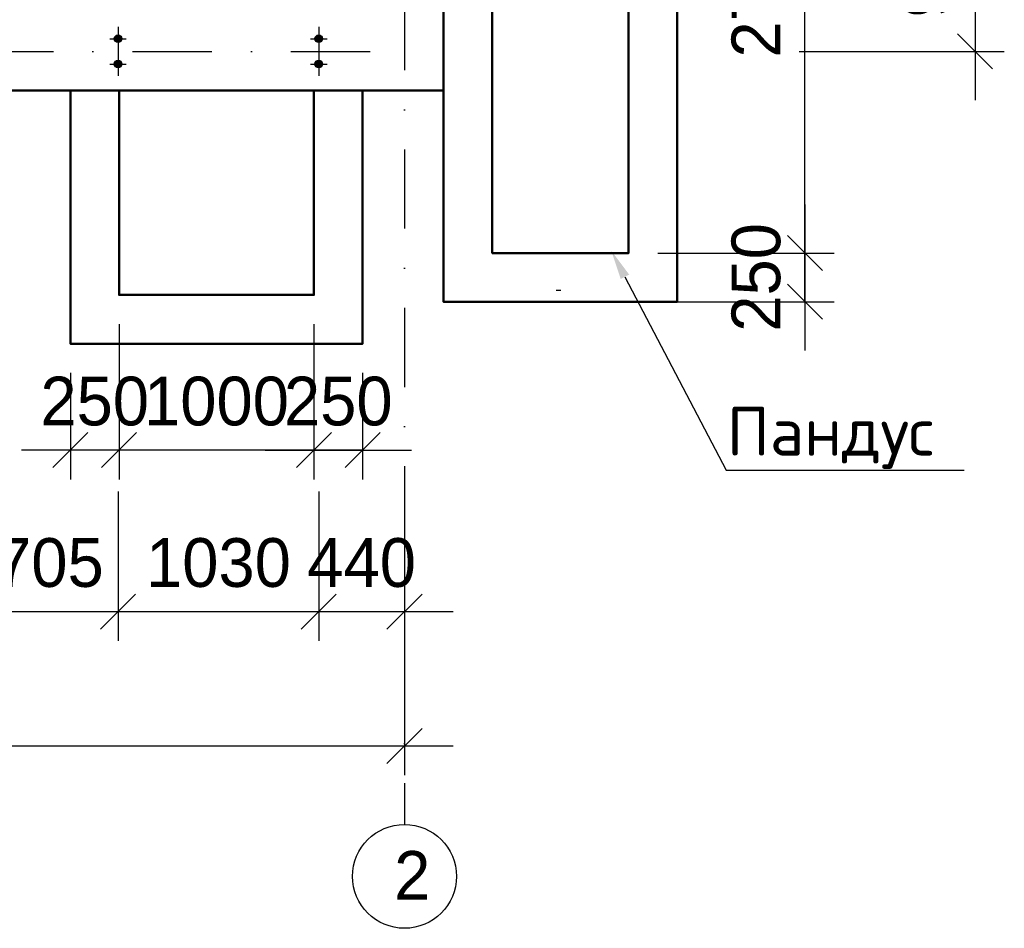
# Model space of a CAD drawing. Header units: millimetres. Extents: x 276090 to 4504742, y 101177 to 478412.
# Tile 17 of 43: x 299647 to 304700, y 204586 to 209248. Entities that reach past the tile are written whole.
import ezdxf
from ezdxf import colors
from ezdxf.entities.mleader import LeaderData, LeaderLine
from ezdxf.math import Vec2, Vec3

# ---------------------------------------------------------------- set-up
doc = ezdxf.new("R2010")
doc.units = ezdxf.units.MM
doc.header["$LTSCALE"] = 8
doc.linetypes.add('DASHDOT2', pattern=[12.7, 6.35, -3.175, 0, -3.175])
doc.layers.add('стен', color=7, linetype='Continuous')
doc.styles.add('V@ler@Live', font='isocpeui.ttf', dxfattribs={"height": 250})
doc.dimstyles.new('ISO-25', dxfattribs={"dimtxt": 250, "dimasz": 250, "dimexe": 150, "dimexo": 300, "dimgap": 125, "dimtad": 1, "dimtxsty": 'Standard', "dimblk": 'OBLIQUE', "dimcen": 2.5, "dimdle": 250, "dimadec": 0, "dimazin": 0, "dimtfac": 1, "dimtmove": 0, "dimatfit": 3, "dimldrblk": 'OBLIQUE', "dimfxl": 1, "dimarcsym": 0})

# ---------------------------------------------------------------- blocks, each defined once
blk = doc.blocks.new('_Oblique')
at = {"color": 0, "linetype": 'ByBlock', "lineweight": -2}
blk.add_line((-0.5, -0.5), (0.5, 0.5), dxfattribs=at)
blk = doc.blocks.new('*D107')
at = {"color": 0, "linetype": 'ByBlock', "lineweight": -2, "ltscale": 8, "transparency": 16777216}
for p, q in [((298482.3, 206828.1), (298482.3, 206061.3)), ((299447.3, 206828.1), (299447.3, 206061.3)), ((298232.3, 206211.3), (299697.3, 206211.3))]:
    blk.add_line(p, q, dxfattribs=at)
at = {"layer": 'Defpoints', "color": 0, "linetype": 'ByBlock', "lineweight": -2, "ltscale": 8, "transparency": 16777216}
for p in [(298482.3, 206978.1), (299447.3, 206978.1), (299447.3, 206211.3)]:
    blk.add_point(p, dxfattribs=at)
at = {"color": 0, "linetype": 'ByBlock', "lineweight": -2, "ltscale": 8, "transparency": 16777216, "xscale": 180, "yscale": 180, "zscale": 180, "rotation": 180}
blk.add_blockref('_Oblique', (298482.3, 206211.3), dxfattribs=at)
at = {"color": 0, "linetype": 'ByBlock', "lineweight": -2, "ltscale": 8, "transparency": 16777216, "xscale": 180, "yscale": 180, "zscale": 180}
blk.add_blockref('_Oblique', (299447.3, 206211.3), dxfattribs=at)
at = {"color": 0, "linetype": 'ByBlock', "lineweight": -2, "ltscale": 8, "transparency": 16777216, "insert": (298964.8, 206461.3), "char_height": 250, "attachment_point": 5}
blk.add_mtext('965', dxfattribs=at)
blk = doc.blocks.new('*D108')
at = {"color": 0, "linetype": 'ByBlock', "lineweight": -2, "ltscale": 8, "transparency": 16777216}
for p, q in [((299447.3, 206828.1), (299447.3, 206061.3)), ((300152.3, 206828.1), (300152.3, 206061.3)), ((299197.3, 206211.3), (300402.3, 206211.3))]:
    blk.add_line(p, q, dxfattribs=at)
at = {"layer": 'Defpoints', "color": 0, "linetype": 'ByBlock', "lineweight": -2, "ltscale": 8, "transparency": 16777216}
for p in [(299447.3, 206978.1), (300152.3, 206978.1), (300152.3, 206211.3)]:
    blk.add_point(p, dxfattribs=at)
at = {"color": 0, "linetype": 'ByBlock', "lineweight": -2, "ltscale": 8, "transparency": 16777216, "xscale": 180, "yscale": 180, "zscale": 180, "rotation": 180}
blk.add_blockref('_Oblique', (299447.3, 206211.3), dxfattribs=at)
at = {"color": 0, "linetype": 'ByBlock', "lineweight": -2, "ltscale": 8, "transparency": 16777216, "xscale": 180, "yscale": 180, "zscale": 180}
blk.add_blockref('_Oblique', (300152.3, 206211.3), dxfattribs=at)
at = {"color": 0, "linetype": 'ByBlock', "lineweight": -2, "ltscale": 8, "transparency": 16777216, "insert": (299799.8, 206461.3), "char_height": 250, "attachment_point": 5}
blk.add_mtext('705', dxfattribs=at)
blk = doc.blocks.new('*D109')
at = {"color": 0, "linetype": 'ByBlock', "lineweight": -2, "ltscale": 8, "transparency": 16777216}
for p, q in [((300152.3, 206828.1), (300152.3, 206061.3)), ((301182.3, 206828.1), (301182.3, 206061.3)), ((299902.3, 206211.3), (301432.3, 206211.3))]:
    blk.add_line(p, q, dxfattribs=at)
at = {"layer": 'Defpoints', "color": 0, "linetype": 'ByBlock', "lineweight": -2, "ltscale": 8, "transparency": 16777216}
for p in [(300152.3, 206978.1), (301182.3, 206978.1), (301182.3, 206211.3)]:
    blk.add_point(p, dxfattribs=at)
at = {"color": 0, "linetype": 'ByBlock', "lineweight": -2, "ltscale": 8, "transparency": 16777216, "xscale": 180, "yscale": 180, "zscale": 180, "rotation": 180}
blk.add_blockref('_Oblique', (300152.3, 206211.3), dxfattribs=at)
at = {"color": 0, "linetype": 'ByBlock', "lineweight": -2, "ltscale": 8, "transparency": 16777216, "xscale": 180, "yscale": 180, "zscale": 180}
blk.add_blockref('_Oblique', (301182.3, 206211.3), dxfattribs=at)
at = {"color": 0, "linetype": 'ByBlock', "lineweight": -2, "ltscale": 8, "transparency": 16777216, "insert": (300667.3, 206461.3), "char_height": 250, "attachment_point": 5}
blk.add_mtext('1030', dxfattribs=at)
blk = doc.blocks.new('*D110')
at = {"color": 0, "linetype": 'ByBlock', "lineweight": -2, "ltscale": 8, "transparency": 16777216}
for p, q in [((301182.3, 206828.1), (301182.3, 206061.3)), ((301622.3, 206828.1), (301622.3, 206061.3)), ((300932.3, 206211.3), (301872.3, 206211.3))]:
    blk.add_line(p, q, dxfattribs=at)
at = {"layer": 'Defpoints', "color": 0, "linetype": 'ByBlock', "lineweight": -2, "ltscale": 8, "transparency": 16777216}
for p in [(301182.3, 206978.1), (301622.3, 206978.1), (301622.3, 206211.3)]:
    blk.add_point(p, dxfattribs=at)
at = {"color": 0, "linetype": 'ByBlock', "lineweight": -2, "ltscale": 8, "transparency": 16777216, "xscale": 180, "yscale": 180, "zscale": 180, "rotation": 180}
blk.add_blockref('_Oblique', (301182.3, 206211.3), dxfattribs=at)
at = {"color": 0, "linetype": 'ByBlock', "lineweight": -2, "ltscale": 8, "transparency": 16777216, "xscale": 180, "yscale": 180, "zscale": 180}
blk.add_blockref('_Oblique', (301622.3, 206211.3), dxfattribs=at)
at = {"color": 0, "linetype": 'ByBlock', "lineweight": -2, "ltscale": 8, "transparency": 16777216, "insert": (301402.3, 206461.3), "char_height": 250, "attachment_point": 5}
blk.add_mtext('440', dxfattribs=at)
blk = doc.blocks.new('*D114')
at = {"color": 0, "linetype": 'ByBlock', "lineweight": -2, "ltscale": 8, "transparency": 16777216}
for p, q in [((294842.3, 206061.3), (294842.3, 205371.9)), ((301622.3, 206061.3), (301622.3, 205371.9)), ((294592.3, 205521.9), (301872.3, 205521.9))]:
    blk.add_line(p, q, dxfattribs=at)
at = {"layer": 'Defpoints', "color": 0, "linetype": 'ByBlock', "lineweight": -2, "ltscale": 8, "transparency": 16777216}
for p in [(294842.3, 206211.3), (301622.3, 206211.3), (301622.3, 205521.9)]:
    blk.add_point(p, dxfattribs=at)
at = {"color": 0, "linetype": 'ByBlock', "lineweight": -2, "ltscale": 8, "transparency": 16777216, "xscale": 180, "yscale": 180, "zscale": 180, "rotation": 180}
blk.add_blockref('_Oblique', (294842.3, 205521.9), dxfattribs=at)
at = {"color": 0, "linetype": 'ByBlock', "lineweight": -2, "ltscale": 8, "transparency": 16777216, "xscale": 180, "yscale": 180, "zscale": 180}
blk.add_blockref('_Oblique', (301622.3, 205521.9), dxfattribs=at)
at = {"color": 0, "linetype": 'ByBlock', "lineweight": -2, "ltscale": 8, "transparency": 16777216, "insert": (298232.3, 205771.9), "char_height": 250, "attachment_point": 5}
blk.add_mtext('6780', dxfattribs=at)
blk = doc.blocks.new('*D116')
at = {"color": 0, "linetype": 'ByBlock', "lineweight": -2, "ltscale": 8, "transparency": 16777216}
for p, q in [((304550.5, 210241), (304550.5, 208836)), ((303772.2, 209991), (304700.5, 209991)), ((303647.2, 209086), (304700.5, 209086))]:
    blk.add_line(p, q, dxfattribs=at)
at = {"layer": 'Defpoints', "color": 0, "linetype": 'ByBlock', "lineweight": -2, "ltscale": 8, "transparency": 16777216}
for p in [(303622.2, 209991), (303497.2, 209086), (304550.5, 209086)]:
    blk.add_point(p, dxfattribs=at)
at = {"color": 0, "linetype": 'ByBlock', "lineweight": -2, "ltscale": 8, "transparency": 16777216, "xscale": 180, "yscale": 180, "zscale": 180}
for p, rotation in [((304550.5, 209991), 90), ((304550.5, 209086), 270)]:
    blk.add_blockref('_Oblique', p, dxfattribs=dict(at, rotation=rotation))
at = {"color": 0, "linetype": 'ByBlock', "lineweight": -2, "ltscale": 8, "transparency": 16777216, "insert": (304300.5, 209538.5), "char_height": 250, "attachment_point": 5, "rotation": 90}
blk.add_mtext('905', dxfattribs=at)
blk = doc.blocks.new('*D126')
at = {"color": 0, "linetype": 'ByBlock', "lineweight": -2, "ltscale": 8, "transparency": 16777216}
for p, q in [((303677.3, 207801), (303677.3, 211051)), ((303172.3, 210801), (303827.3, 210801)), ((302922.3, 208051), (303827.3, 208051))]:
    blk.add_line(p, q, dxfattribs=at)
at = {"layer": 'Defpoints', "color": 0, "linetype": 'ByBlock', "lineweight": -2, "ltscale": 8, "transparency": 16777216}
for p in [(303022.3, 210801), (303677.3, 210801), (302772.3, 208051)]:
    blk.add_point(p, dxfattribs=at)
at = {"color": 0, "linetype": 'ByBlock', "lineweight": -2, "ltscale": 8, "transparency": 16777216, "xscale": 180, "yscale": 180, "zscale": 180}
for p, rotation in [((303677.3, 210801), 90), ((303677.3, 208051), 270)]:
    blk.add_blockref('_Oblique', p, dxfattribs=dict(at, rotation=rotation))
at = {"color": 0, "linetype": 'ByBlock', "lineweight": -2, "ltscale": 8, "transparency": 16777216, "insert": (303427.3, 209426), "char_height": 250, "attachment_point": 5, "rotation": 90}
blk.add_mtext('2750', dxfattribs=at)
blk = doc.blocks.new('цвцуап123234')
at = {"layer": 'стен', "linetype": 'ByBlock', "lineweight": -2, "ltscale": 8}
h = blk.add_hatch(color=256, dxfattribs=at)
h.dxf.hatch_style = 1
edge = h.paths.add_edge_path()
edge.add_arc((295282.3, 214691.1), 19.6, 0, 360)
h = blk.add_hatch(color=256, dxfattribs=at)
h.dxf.hatch_style = 1
edge = h.paths.add_edge_path()
edge.add_arc((295282.3, 214561.3), 19.6, 0, 360)
at = {"linetype": 'ByBlock', "lineweight": -2, "ltscale": 8}
for p, q in [((295282.3, 214751.2), (295282.3, 214501.2)), ((295240, 214691.1), (295324.6, 214691.1)), ((295240, 214561.3), (295324.6, 214561.3))]:
    blk.add_line(p, q, dxfattribs=at)
for centre in [(295282.3, 214691.1), (295282.3, 214561.3)]:
    blk.add_circle(centre, 19.6, dxfattribs=at)
blk = doc.blocks.new('*D134')
at = {"color": 0, "linetype": 'ByBlock', "lineweight": -2, "ltscale": 8, "transparency": 16777216}
for p, q in [((303677.3, 208301), (303677.3, 207551)), ((302922.3, 208051), (303827.3, 208051)), ((302922.3, 207801), (303827.3, 207801))]:
    blk.add_line(p, q, dxfattribs=at)
at = {"layer": 'Defpoints', "color": 0, "linetype": 'ByBlock', "lineweight": -2, "ltscale": 8, "transparency": 16777216}
for p in [(302772.3, 208051), (302772.3, 207801), (303677.3, 207801)]:
    blk.add_point(p, dxfattribs=at)
at = {"color": 0, "linetype": 'ByBlock', "lineweight": -2, "ltscale": 8, "transparency": 16777216, "xscale": 180, "yscale": 180, "zscale": 180}
for p, rotation in [((303677.3, 208051), 90), ((303677.3, 207801), 270)]:
    blk.add_blockref('_Oblique', p, dxfattribs=dict(at, rotation=rotation))
at = {"color": 0, "linetype": 'ByBlock', "lineweight": -2, "ltscale": 8, "transparency": 16777216, "insert": (303427.3, 207926), "char_height": 250, "attachment_point": 5, "rotation": 90}
blk.add_mtext('250', dxfattribs=at)
blk = doc.blocks.new('*D137')
at = {"color": 0, "linetype": 'ByBlock', "lineweight": -2, "ltscale": 8, "transparency": 16777216}
for p, q in [((300157.3, 207686), (300157.3, 206889.9)), ((301157.3, 207686), (301157.3, 206889.9)), ((301407.3, 207039.9), (299907.3, 207039.9))]:
    blk.add_line(p, q, dxfattribs=at)
at = {"layer": 'Defpoints', "color": 0, "linetype": 'ByBlock', "lineweight": -2, "ltscale": 8, "transparency": 16777216}
for p in [(300157.3, 207836), (301157.3, 207836), (300157.3, 207039.9)]:
    blk.add_point(p, dxfattribs=at)
at = {"color": 0, "linetype": 'ByBlock', "lineweight": -2, "ltscale": 8, "transparency": 16777216, "xscale": 180, "yscale": 180, "zscale": 180, "rotation": 180}
blk.add_blockref('_Oblique', (300157.3, 207039.9), dxfattribs=at)
at = {"color": 0, "linetype": 'ByBlock', "lineweight": -2, "ltscale": 8, "transparency": 16777216, "xscale": 180, "yscale": 180, "zscale": 180}
blk.add_blockref('_Oblique', (301157.3, 207039.9), dxfattribs=at)
at = {"color": 0, "linetype": 'ByBlock', "lineweight": -2, "ltscale": 8, "transparency": 16777216, "insert": (300657.3, 207289.9), "char_height": 250, "attachment_point": 5}
blk.add_mtext('1000', dxfattribs=at)
blk = doc.blocks.new('*D139')
at = {"color": 0, "linetype": 'ByBlock', "lineweight": -2, "ltscale": 8, "transparency": 16777216}
for p, q in [((300157.3, 207686), (300157.3, 206889.9)), ((299907.3, 207436), (299907.3, 206889.9)), ((300407.3, 207039.9), (299657.3, 207039.9))]:
    blk.add_line(p, q, dxfattribs=at)
at = {"layer": 'Defpoints', "color": 0, "linetype": 'ByBlock', "lineweight": -2, "ltscale": 8, "transparency": 16777216}
for p in [(300157.3, 207836), (299907.3, 207586), (299907.3, 207039.9)]:
    blk.add_point(p, dxfattribs=at)
at = {"color": 0, "linetype": 'ByBlock', "lineweight": -2, "ltscale": 8, "transparency": 16777216, "xscale": 180, "yscale": 180, "zscale": 180, "rotation": 180}
blk.add_blockref('_Oblique', (299907.3, 207039.9), dxfattribs=at)
at = {"color": 0, "linetype": 'ByBlock', "lineweight": -2, "ltscale": 8, "transparency": 16777216, "xscale": 180, "yscale": 180, "zscale": 180}
blk.add_blockref('_Oblique', (300157.3, 207039.9), dxfattribs=at)
at = {"color": 0, "linetype": 'ByBlock', "lineweight": -2, "ltscale": 8, "transparency": 16777216, "insert": (300032.3, 207289.9), "char_height": 250, "attachment_point": 5}
blk.add_mtext('250', dxfattribs=at)
blk = doc.blocks.new('*D138')
at = {"color": 0, "linetype": 'ByBlock', "lineweight": -2, "ltscale": 8, "transparency": 16777216}
for p, q in [((301157.3, 207686), (301157.3, 206889.9)), ((301407.3, 207436), (301407.3, 206889.9)), ((300907.3, 207039.9), (301657.3, 207039.9))]:
    blk.add_line(p, q, dxfattribs=at)
at = {"layer": 'Defpoints', "color": 0, "linetype": 'ByBlock', "lineweight": -2, "ltscale": 8, "transparency": 16777216}
for p in [(301157.3, 207836), (301407.3, 207586), (301407.3, 207039.9)]:
    blk.add_point(p, dxfattribs=at)
at = {"color": 0, "linetype": 'ByBlock', "lineweight": -2, "ltscale": 8, "transparency": 16777216, "xscale": 180, "yscale": 180, "zscale": 180, "rotation": 180}
blk.add_blockref('_Oblique', (301157.3, 207039.9), dxfattribs=at)
at = {"color": 0, "linetype": 'ByBlock', "lineweight": -2, "ltscale": 8, "transparency": 16777216, "xscale": 180, "yscale": 180, "zscale": 180}
blk.add_blockref('_Oblique', (301407.3, 207039.9), dxfattribs=at)
at = {"color": 0, "linetype": 'ByBlock', "lineweight": -2, "ltscale": 8, "transparency": 16777216, "insert": (301282.3, 207289.9), "char_height": 250, "attachment_point": 5}
blk.add_mtext('250', dxfattribs=at)

msp = doc.modelspace()

# ---------------------------------------------------------------- linework, layer by layer
at = {"color": 1, "linetype": 'DASHDOT2', "lineweight": -2, "ltscale": 8}
for p, q in [((301622.337, 215085.984), (301622.337, 205119.269)), ((291284.866, 209085.984), (301622.337, 209085.984))]:
    msp.add_line(p, q, dxfattribs=at)
at = {"linetype": 'ByBlock', "lineweight": 50, "ltscale": 8}
msp.add_line((294642.337, 208885.984), (301822.337, 208885.984), dxfattribs=at)
for points in [[(294642.337, 208885.984), (294642.337, 210586.159), (292542.653, 210586.159), (292542.653, 213586.159), (294642.337, 213586.159), (294642.337, 215285.984), (301822.337, 215285.984), (301822.337, 208885.984)], [(301822.337, 208960.984), (301822.337, 207800.982), (303022.337, 207800.982), (303022.337, 212300.982), (301822.337, 212300.982)], [(302072.337, 210800.982), (302072.337, 208050.982), (302772.337, 208050.982), (302772.337, 210800.982)], [(301407.337, 208885.984), (301407.337, 207585.984), (299907.337, 207585.984), (299907.337, 208885.984)], [(301157.337, 208885.984), (301157.337, 207835.984), (300157.337, 207835.984), (300157.337, 208885.984)]]:
    msp.add_lwpolyline(points, dxfattribs=at)
msp.add_lwpolyline([(302400.337, 207860.982), (302424.337, 207860.982)])
at = {"lineweight": -3}
msp.add_circle((301622.337, 204852.69), 266.58, dxfattribs=at)

# ---------------------------------------------------------------- block references
at = {"linetype": 'ByBlock', "lineweight": -2}
for p in [(4870, -5540.195), (5900, -5540.195)]:
    msp.add_blockref('цвцуап123234', p, dxfattribs=at)

# ---------------------------------------------------------------- texts
at = {"lineweight": -3, "insert": (301569.094, 204982.579), "char_height": 250, "width": 140.97526, "attachment_point": 1}
msp.add_mtext('2', dxfattribs=at)

# ---------------------------------------------------------------- dimensions: what is measured, and where the dimension line sits
at = {"color": 5, "linetype": 'ByBlock', "lineweight": -2, "ltscale": 8}
for base, p1, p2, angle, override, picture, middle in [((303677.303, 210800.982), (302772.337, 208050.982), (303022.337, 210800.982), 90, {"dimasz": 180, "dimexo": 150, "dimdec": 0, "dimtdec": 0, "dimfxl": 1.25}, '*D126', (303427.303, 209425.982)), ((304550.49, 209085.984), (303622.225, 209990.984), (303497.225, 209085.984), 90, {"dimasz": 180, "dimexo": 150, "dimdec": 0, "dimtdec": 0, "dimfxl": 1.25}, '*D116', (304300.49, 209538.484)), ((300157.337, 207039.883), (301157.337, 207835.984), (300157.337, 207835.984), 180, {"dimasz": 180, "dimexo": 150, "dimdec": 0, "dimtdec": 0, "dimtmove": 1, "dimfxl": 1.25}, '*D137', (300657.337, 207289.883))]:
    dim = msp.add_linear_dim(base=base, p1=p1, p2=p2, angle=angle, dimstyle='ISO-25', override=override, dxfattribs=at)
    dim.commit()
    dim.dimension.update_dxf_attribs({"geometry": picture, "text_midpoint": middle})
for base, p1, p2, angle, override, picture, middle in [((303677.303, 207800.982), (302772.337, 208050.982), (302772.337, 207800.982), 90, {"dimasz": 180, "dimexo": 150, "dimdec": 0, "dimtdec": 0, "dimfxl": 1.25}, '*D134', (303677.303, 207925.982)), ((299907.337, 207039.883), (300157.337, 207835.984), (299907.337, 207585.984), 180, {"dimasz": 180, "dimexo": 150, "dimdec": 0, "dimtdec": 0, "dimtmove": 1, "dimfxl": 1.25}, '*D139', (300032.337, 207039.883))]:
    dim = msp.add_linear_dim(base=base, p1=p1, p2=p2, angle=angle, dimstyle='ISO-25', override=override, dxfattribs=at)
    dim.commit()
    dim.dimension.update_dxf_attribs({"geometry": picture, "text_midpoint": middle, "dimtype": 160})
for base, p1, p2, picture, middle in [((301407.337, 207039.883), (301157.337, 207835.984), (301407.337, 207585.984), '*D138', (301282.337, 207039.883)), ((300152.337, 206211.282), (299447.337, 206978.102), (300152.337, 206978.102), '*D108', (299799.837, 206211.282)), ((301622.337, 206211.282), (301182.337, 206978.102), (301622.337, 206978.102), '*D110', (301402.337, 206211.282))]:
    dim = msp.add_linear_dim(base=base, p1=p1, p2=p2, dimstyle='ISO-25', override={"dimasz": 180, "dimexo": 150, "dimdec": 0, "dimtdec": 0, "dimtmove": 1, "dimfxl": 1.25}, dxfattribs=at)
    dim.commit()
    dim.dimension.update_dxf_attribs({"geometry": picture, "text_midpoint": middle, "dimtype": 160})
for base, p1, p2, picture, middle in [((299447.337, 206211.282), (298482.337, 206978.102), (299447.337, 206978.102), '*D107', (298964.837, 206461.282)), ((301182.337, 206211.282), (300152.337, 206978.102), (301182.337, 206978.102), '*D109', (300667.337, 206461.282))]:
    dim = msp.add_linear_dim(base=base, p1=p1, p2=p2, dimstyle='ISO-25', override={"dimasz": 180, "dimexo": 150, "dimdec": 0, "dimtdec": 0, "dimtmove": 1, "dimfxl": 1.25}, dxfattribs=at)
    dim.commit()
    dim.dimension.update_dxf_attribs({"geometry": picture, "text_midpoint": middle})
at = {"linetype": 'ByBlock', "lineweight": -2, "ltscale": 8}
dim = msp.add_linear_dim(base=(301622.337, 205521.884), p1=(294842.337, 206211.282), p2=(301622.337, 206211.282), dimstyle='ISO-25', override={"dimasz": 180, "dimexo": 150, "dimdec": 0, "dimtdec": 0, "dimfxl": 1.25}, dxfattribs=at)
dim.commit()
dim.dimension.update_dxf_attribs({"geometry": '*D114', "text_midpoint": (298232.337, 205771.884)})

# ---------------------------------------------------------------- leaders
at = {"layer": 'Defpoints', "linetype": 'ByBlock', "lineweight": -2, "ltscale": 8}
ml = msp.add_multileader_mtext('Standard', dxfattribs=at)
ml.set_content('{\\fISOCPEUR|b0|i0|c204|p34;Пандус}', color=256, style='V@ler@Live')
ml.set_leader_properties()
ml.build(insert=Vec2(0, 0))
ml.multileader.update_dxf_attribs({"text_left_attachment_type": 6, "text_right_attachment_type": 6, "dogleg_length": 0.36, "arrow_head_size": 150})
ctx = ml.context
ctx.base_point, ctx.char_height, ctx.arrow_head_size, ctx.plane_origin = Vec3(303274.003, 206936.305), 250, 150, Vec3(304885.161, 205998.595)
ctx.left_attachment, ctx.right_attachment = 6, 6
notes = []
notes.append((ctx, [(1, (1, 1, 0), (303273.643, 206936.305), (1, 0), 0.36, [(0, [(302683.88, 208062.321)], 0, [])])]))
ctx.mtext.insert, ctx.mtext.flow_direction = Vec3(303276.003, 207261.305), 5
for ctx, leaders in notes:
    for number, flags, end, landing, length, lines in leaders:
        leader = LeaderData()
        leader.index, (leader.has_last_leader_line, leader.has_dogleg_vector, leader.attachment_direction) = number, flags
        leader.last_leader_point, leader.dogleg_vector, leader.dogleg_length = Vec3(end), Vec3(landing), length
        for number, points, colour, breaks in lines:
            line = LeaderLine()
            line.index, line.vertices, line.color, line.breaks = number, Vec3.list(points), colors.encode_raw_color(colour), breaks
            leader.lines.append(line)
        ctx.leaders.append(leader)

doc.saveas('drawing.dxf')
